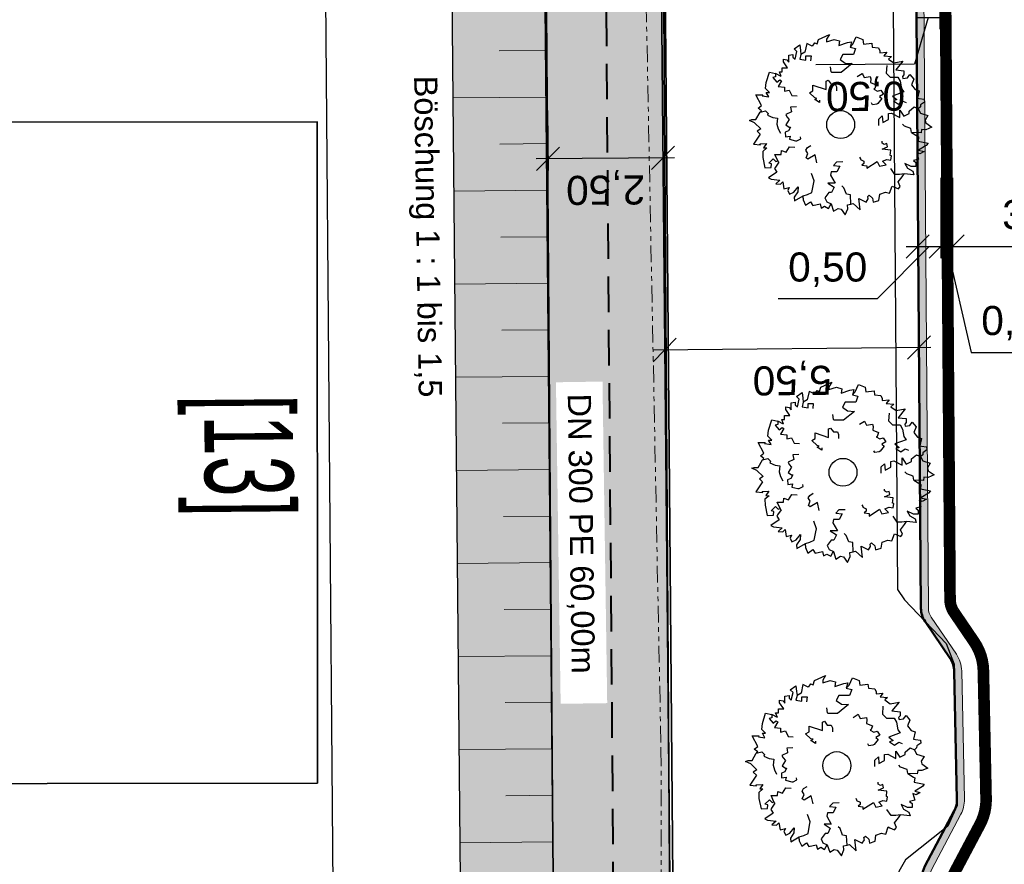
# Model space of a CAD drawing. Header units: metres. Extents: x 339653 to 341672, y 5744753 to 5747397.
# Tile 70 of 256: x 340475 to 340496, y 5745577 to 5745595. Entities that reach past the tile are written whole.
import ezdxf

# ---------------------------------------------------------------- set-up
doc = ezdxf.new("R2010")
doc.units = ezdxf.units.M
doc.header["$LTSCALE"] = 0.03
doc.header["$PDMODE"] = 3
doc.header["$PDSIZE"] = 0.5
doc.linetypes.add('ACAD_ISO12W100', pattern=[21, 12, -3, 0, -3, 0, -3])
doc.linetypes.add('STRICHLINIEX2', pattern=[38.1, 25.4, -12.7])
for name, color, linetype, lineweight in [('B-Baum', 83, 'Continuous', 25), ('B-Gebäude', 15, 'Continuous', 35), ('B-V-Strom', 80, 'ACAD_ISO12W100', 18), ('Flurstücke_Grenzpunkte', 7, 'Continuous', 25), ('Lagebezeichnungen', 7, 'Continuous', 25), ('P-Bemaßung', 4, 'Continuous', 25), ('P-Beschriftung', 3, 'Continuous', 35), ('P-Bord_hoch', 1, 'Continuous', 50), ('P-Bord_tief', 3, 'Continuous', 35), ('P-TR_Material', 6, 'Continuous', 18), ('P-V-Kanal_RW', 131, 'STRICHLINIEX2', 40), ('Siedlung', 7, 'Continuous', 25), ('Verkehr', 7, 'Continuous', 25)]:
    doc.layers.add(name, color=color, linetype=linetype, lineweight=lineweight)
for name, color, linetype in [('BAEUME__AKTUELLER_DATENSTAND_', 7, 'Continuous'), ('P-Markierung', 2, 'Continuous'), ('PF-Böschung_Damm', 91, 'Continuous'), ('PF-Gehweg', 41, 'Continuous'), ('PF-Gewässer-Entwässerungsmulde', 131, 'Continuous'), ('PF-Grünflache', 71, 'Continuous'), ('UMRINGE_FAHRBAHN', 7, 'Continuous'), ('UMRINGE_FLURSTUECKSABGRENZUNGEN', 7, 'Continuous'), ('UMRINGE_STRASSENTEILFLAECHEN__G', 7, 'Continuous')]:
    doc.layers.add(name, color=color, linetype=linetype)
doc.styles.add('DYN_DIM', font='arial.ttf')
doc.styles.add('Hausnummern NRW', font='arial.ttf', dxfattribs={"width": 0.595})
doc.styles.add('Text-Standard 66', font='arial.ttf')
doc.dimstyles.new('M50_Bemaßung 66', dxfattribs={"dimscale": 0.2, "dimtxt": 0.625, "dimasz": 0.5, "dimexe": 0.25, "dimexo": 0.25, "dimgap": 0.25, "dimtad": 1, "dimzin": 0, "dimtxsty": 'DYN_DIM', "dimblk": 'OBLIQUE', "dimcen": -1, "dimdle": 0.25, "dimclrt": 256, "dimaunit": 2, "dimazin": 0, "dimtfac": 0.75, "dimtmove": 1, "dimatfit": 2, "dimfxl": 1, "dimtvp": 1.5, "dimtolj": 1, "dimtzin": 0, "dimarcsym": 0})

# ---------------------------------------------------------------- blocks, each defined once
blk = doc.blocks.new('2C00108')
at = {"layer": 'B-Baum'}
for p, q in [((2.223, 3.668), (2.162, 3.605)), ((1.194, 3.495), (1.109, 3.447)), ((0.685, 2.973), (0.565, 3.039)), ((0.263, 2.233), (0.229, 2.208)), ((3.675, 2.318), (3.626, 2.281)), ((0.63, 1.133), (0.611, 1.164)), ((3.282, 0.821), (3.327, 0.882)), ((1.153, 0.361), (1.153, 0.408)), ((1.735, 0.202), (1.756, 0.237)), ((2.181, 0.231), (2.233, 0.246))]:
    blk.add_line(p, q, dxfattribs=at)
for points in [[(1.396, 3.695), (1.456, 3.674), (1.482, 3.768), (1.718, 3.874), (1.657, 3.774), (1.657, 3.718), (1.819, 3.768), (1.933, 3.736), (1.92, 3.637), (2.108, 3.705), (2.196, 3.718), (2.162, 3.605), (2.283, 3.574), (2.236, 3.449), (2.007, 3.449), (1.947, 3.337), (2.061, 3.262), (2.209, 3.249), (1.974, 3.062), (1.772, 3.062), (1.758, 3.074), (1.745, 3.181)], [(2.223, 3.668), (2.297, 3.824), (2.438, 3.768), (2.452, 3.668), (2.627, 3.687), (2.64, 3.605), (2.775, 3.587), (2.802, 3.524), (2.802, 3.48), (2.95, 3.499), (2.889, 3.418), (3.051, 3.405), (2.99, 3.349), (3.103, 3.265)], [(0.685, 2.973), (0.644, 3.073), (0.705, 3.073), (0.705, 3.16), (0.819, 3.16), (0.732, 3.291), (0.732, 3.347), (0.806, 3.329), (0.846, 3.279), (0.846, 3.429), (0.934, 3.447), (0.934, 3.391), (0.981, 3.347), (1.021, 3.51), (0.961, 3.566), (1.082, 3.653), (1.095, 3.529), (1.109, 3.447), (1.082, 3.347), (1.21, 3.322), (1.21, 3.416), (1.324, 3.416), (1.311, 3.31)], [(1.396, 3.695), (1.346, 3.624), (1.233, 3.679), (1.194, 3.495)], [(2.952, 3.213), (2.939, 3.045), (3.027, 2.957), (3.192, 2.957), (3.239, 2.87), (3.271, 2.709), (3.318, 2.641), (3.075, 2.549), (3.168, 2.476), (3.094, 2.451), (3.2, 2.382), (3.293, 2.441), (3.365, 2.414)], [(3.103, 3.265), (3.299, 3.303), (3.143, 3.113), (3.321, 3.094), (3.321, 3.008), (3.287, 2.974), (3.297, 2.931), (3.393, 2.946), (3.45, 3.018), (3.532, 2.917), (3.479, 2.797), (3.56, 2.696), (3.645, 2.663), (3.609, 2.505), (3.647, 2.5), (3.757, 2.485), (3.762, 2.423), (3.676, 2.361), (3.675, 2.318)], [(0.263, 2.233), (0.188, 2.296), (0.263, 2.352), (0.141, 2.577), (0.289, 2.577), (0.276, 2.558), (0.417, 2.539), (0.363, 2.633), (0.431, 2.633), (0.35, 2.714), (0.363, 2.845), (0.431, 3.064), (0.565, 3.039), (0.565, 2.964), (0.505, 2.952), (0.592, 2.852), (0.653, 2.902), (0.693, 2.883), (0.619, 2.758), (0.754, 2.746), (0.754, 2.658), (0.855, 2.683), (0.915, 2.564), (1.026, 2.56)], [(2.312, 2.972), (2.42, 3.041), (2.434, 3.013), (2.465, 2.951), (2.596, 2.975), (2.607, 2.924), (2.601, 2.845), (2.724, 2.795), (2.698, 2.712), (2.674, 2.7), (2.755, 2.657), (2.827, 2.679), (2.884, 2.595), (2.796, 2.544), (2.848, 2.501), (2.759, 2.393), (2.735, 2.381), (2.646, 2.364), (2.626, 2.404)], [(1.505, 2.466), (1.505, 2.416), (1.404, 2.479), (1.451, 2.504), (1.404, 2.516), (1.29, 2.622), (1.364, 2.666), (1.364, 2.785), (1.653, 2.691), (1.653, 2.872), (1.693, 2.891), (1.754, 2.81), (1.842, 2.81), (1.868, 2.754), (1.868, 2.666)], [(0.244, 1.852), (0.114, 1.977), (0, 2.027), (0.054, 2.046), (0.141, 2.046), (0.229, 2.208), (0.35, 2.233), (0.404, 2.177), (0.39, 2.14), (0.505, 2.09), (0.606, 2.077), (0.592, 1.952), (0.619, 1.852), (0.666, 1.759)], [(1.015, 2.321), (0.887, 2.313), (0.892, 2.282), (0.903, 2.214), (0.783, 2.156), (0.805, 2.109), (0.856, 2.048), (0.786, 1.935), (0.856, 1.883), (0.883, 1.888), (0.842, 1.805), (0.771, 1.78), (0.774, 1.68), (0.875, 1.69), (0.859, 1.624), (0.994, 1.59), (1.021, 1.594), (1.103, 1.633), (1.096, 1.676)], [(2.778, 1.919), (2.778, 2.056), (2.852, 2.125), (2.866, 1.987), (2.987, 2.05), (2.987, 2.175), (3.054, 2.187), (3.229, 2.094), (3.229, 2.25), (3.317, 2.118), (3.431, 2.175), (3.431, 2.231), (3.539, 2.318), (3.626, 2.281), (3.673, 2.187), (3.835, 2.137), (3.774, 2.037), (3.788, 1.975), (3.916, 1.887), (3.788, 1.831), (3.7, 1.837), (3.687, 1.762), (3.485, 1.769), (3.471, 1.856), (3.33, 1.906), (3.29, 1.95)], [(0.244, 1.852), (0.165, 1.797), (0.233, 1.734), (0.091, 1.522), (0.239, 1.507), (0.227, 1.527), (0.369, 1.533), (0.307, 1.444), (0.374, 1.438), (0.286, 1.365), (0.287, 1.233), (0.333, 1.009), (0.469, 1.021), (0.476, 1.096), (0.417, 1.114), (0.514, 1.205), (0.569, 1.15), (0.611, 1.164), (0.55, 1.296), (0.685, 1.295), (0.693, 1.383), (0.791, 1.348), (0.863, 1.46), (0.978, 1.454)], [(3.485, 1.769), (3.609, 1.694), (3.636, 1.675), (3.623, 1.582), (3.838, 1.544), (3.798, 1.494), (3.636, 1.394), (3.751, 1.363), (3.663, 1.313), (3.596, 1.338), (3.636, 1.195), (3.522, 1.17), (3.576, 1.126), (3.576, 1.038), (3.475, 1.038), (3.34, 1.107), (3.394, 1.007), (3.509, 0.938), (3.535, 0.864), (3.327, 0.882), (3.226, 0.87), (3.125, 0.87), (3.035, 0.995)], [(1.452, 1.119), (1.411, 1.292), (1.256, 1.199), (1.219, 1.224), (1.258, 1.318), (1.213, 1.393), (1.247, 1.445), (1.322, 1.49)], [(2.366, 1.238), (2.385, 1.207), (2.385, 1.188), (2.459, 1.157), (2.459, 1.107), (2.419, 1.069), (2.52, 1.057), (2.52, 1.001), (2.748, 1.15), (2.796, 1.05), (2.937, 1.075), (2.863, 1.157), (2.95, 1.188), (3.038, 1.175), (3.051, 1.269), (3.024, 1.275), (3.038, 1.394), (2.849, 1.413), (2.964, 1.463), (2.95, 1.531), (2.897, 1.513), (2.849, 1.544), (2.849, 1.581)], [(0.63, 1.133), (0.558, 1.028), (0.541, 0.999), (0.592, 0.92), (0.412, 0.796), (0.47, 0.767), (0.658, 0.744), (0.567, 0.668), (0.668, 0.659), (0.718, 0.71), (0.742, 0.562), (0.856, 0.587), (0.825, 0.525), (0.862, 0.446), (0.953, 0.488), (1.047, 0.606), (1.04, 0.493), (0.965, 0.383), (0.971, 0.304), (1.153, 0.408), (1.25, 0.438), (1.342, 0.48), (1.377, 0.662), (1.391, 0.729), (1.333, 0.888)], [(2.009, 1.137), (1.872, 1.135), (1.805, 1.059), (1.942, 1.048), (1.882, 0.926), (1.757, 0.924), (1.745, 0.856), (1.842, 0.683), (1.686, 0.68), (1.819, 0.595), (1.764, 0.48), (1.708, 0.479), (1.622, 0.37), (1.661, 0.283), (1.756, 0.237), (1.808, 0.077), (1.907, 0.139), (1.97, 0.126), (2.06, 0), (2.114, 0.129), (2.106, 0.216), (2.181, 0.231), (2.171, 0.433), (2.083, 0.445), (2.031, 0.585), (1.987, 0.625)], [(2.233, 0.246), (2.379, 0.11), (2.348, 0.353), (2.508, 0.275), (2.554, 0.348), (2.544, 0.394), (2.575, 0.425), (2.648, 0.362), (2.659, 0.271), (2.781, 0.313), (2.8, 0.442), (2.923, 0.485), (3.013, 0.467), (3.066, 0.621), (3.101, 0.604), (3.202, 0.558), (3.239, 0.608), (3.199, 0.707), (3.282, 0.821)], [(1.153, 0.361), (1.153, 0.327), (1.207, 0.206), (1.31, 0.283), (1.36, 0.201), (1.518, 0.239), (1.545, 0.146), (1.616, 0.185), (1.698, 0.141), (1.735, 0.202)]]:
    blk.add_lwpolyline(points, dxfattribs=at)
blk.add_circle((1.961, 1.94), 0.3, dxfattribs=at)
blk = doc.blocks.new('CIRCLE')
at = {"layer": 'B-Baum'}
blk.add_blockref('2C00108', (-1.978, -1.95), dxfattribs=at)
blk = doc.blocks.new('*D151')
at = {"layer": 'Defpoints', "color": 0, "transparency": 16777216}
for p in [(340494.285, 5745596.373), (340494.785, 5745596.377), (340494.797, 5745594.886)]:
    blk.add_point(p, dxfattribs=at)
at = {"layer": 'P-Bemaßung', "color": 0, "lineweight": -2, "transparency": 16777216}
for p, q in [((340494.287, 5745596.123), (340494.299, 5745594.632)), ((340494.787, 5745596.127), (340494.799, 5745594.636)), ((340494.547, 5745594.884), (340494.255, 5745593.881)), ((340494.297, 5745594.882), (340494.797, 5745594.886)), ((340494.297, 5745594.882), (340494.797, 5745594.886)), ((340494.255, 5745593.881), (340492.134, 5745593.864))]:
    blk.add_line(p, q, dxfattribs=at)
at = {"layer": 'P-Bemaßung', "transparency": 16777216, "insert": (340493.2, 5745593.247), "char_height": 0.625, "attachment_point": 5, "rotation": 180.4661, "style": 'DYN_DIM'}
blk.add_mtext('\\A1;0,50', dxfattribs=at)
blk = doc.blocks.new('_Oblique')
at = {"color": 0, "lineweight": -2}
blk.add_line((-0.5, -0.5), (0.5, 0.5), dxfattribs=at)
blk = doc.blocks.new('*D153')
at = {"layer": 'Defpoints', "color": 0, "transparency": 16777216}
for p in [(340486.37, 5745593.139), (340488.839, 5745593.158), (340486.38, 5745591.849)]:
    blk.add_point(p, dxfattribs=at)
at = {"layer": 'P-Bemaßung', "color": 0, "lineweight": -2, "transparency": 16777216}
for p, q in [((340486.372, 5745592.889), (340486.382, 5745591.599)), ((340488.841, 5745592.908), (340488.851, 5745591.618)), ((340489.099, 5745591.87), (340486.13, 5745591.847))]:
    blk.add_line(p, q, dxfattribs=at)
at = {"layer": 'P-Bemaßung', "color": 0, "lineweight": -2, "transparency": 16777216, "xscale": 0.5, "yscale": 0.5, "zscale": 0.5}
for p, rotation in [((340486.38, 5745591.849), 180.4420648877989), ((340488.849, 5745591.868), 0.4420648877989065)]:
    blk.add_blockref('_Oblique', p, dxfattribs=dict(at, rotation=rotation))
at = {"layer": 'P-Bemaßung', "transparency": 16777216, "insert": (340487.619, 5745591.233), "char_height": 0.625, "attachment_point": 5, "rotation": 180.4421, "style": 'DYN_DIM'}
blk.add_mtext('\\A1;2,50', dxfattribs=at)
blk = doc.blocks.new('*D160')
at = {"layer": 'Defpoints', "color": 0, "transparency": 16777216}
for p in [(340494.32, 5745591.689), (340494.82, 5745591.689), (340494.82, 5745589.967)]:
    blk.add_point(p, dxfattribs=at)
at = {"layer": 'P-Bemaßung', "color": 0, "lineweight": -2, "transparency": 16777216}
for p, q in [((340494.32, 5745591.439), (340494.32, 5745589.717)), ((340494.82, 5745591.439), (340494.82, 5745589.717)), ((340494.57, 5745589.967), (340493.449, 5745588.841)), ((340494.07, 5745589.967), (340495.07, 5745589.967)), ((340493.449, 5745588.841), (340491.327, 5745588.841))]:
    blk.add_line(p, q, dxfattribs=at)
at = {"layer": 'P-Bemaßung', "color": 0, "lineweight": -2, "transparency": 16777216, "xscale": 0.5, "yscale": 0.5, "zscale": 0.5, "rotation": 180}
blk.add_blockref('_Oblique', (340494.32, 5745589.967), dxfattribs=at)
at = {"layer": 'P-Bemaßung', "color": 0, "lineweight": -2, "transparency": 16777216, "xscale": 0.5, "yscale": 0.5, "zscale": 0.5}
blk.add_blockref('_Oblique', (340494.82, 5745589.967), dxfattribs=at)
at = {"layer": 'P-Bemaßung', "transparency": 16777216, "insert": (340492.388, 5745589.466), "char_height": 0.625, "attachment_point": 5, "style": 'DYN_DIM'}
blk.add_mtext('\\A1;0,50', dxfattribs=at)
blk = doc.blocks.new('*D161')
at = {"layer": 'Defpoints', "color": 0, "transparency": 16777216}
for p in [(340494.82, 5745591.689), (340495.07, 5745591.689), (340495.07, 5745589.967)]:
    blk.add_point(p, dxfattribs=at)
at = {"layer": 'P-Bemaßung', "color": 0, "lineweight": -2, "transparency": 16777216}
for p, q in [((340494.82, 5745591.439), (340494.82, 5745589.717)), ((340495.07, 5745591.439), (340495.07, 5745589.717)), ((340494.82, 5745589.967), (340495.07, 5745589.967)), ((340494.82, 5745589.967), (340495.07, 5745589.967)), ((340494.945, 5745589.967), (340495.471, 5745587.69)), ((340495.471, 5745587.69), (340497.599, 5745587.69))]:
    blk.add_line(p, q, dxfattribs=at)
at = {"layer": 'P-Bemaßung', "transparency": 16777216, "insert": (340496.535, 5745588.316), "char_height": 0.625, "attachment_point": 5, "style": 'DYN_DIM'}
blk.add_mtext('\\A1;0,25', dxfattribs=at)
blk = doc.blocks.new('*D162')
at = {"layer": 'Defpoints', "color": 0, "transparency": 16777216}
for p in [(340495.07, 5745591.689), (340498.899, 5745591.689), (340498.899, 5745589.967)]:
    blk.add_point(p, dxfattribs=at)
at = {"layer": 'P-Bemaßung', "color": 0, "lineweight": -2, "transparency": 16777216}
for p, q in [((340495.07, 5745591.439), (340495.07, 5745589.717)), ((340498.899, 5745591.439), (340498.899, 5745589.717)), ((340494.82, 5745589.967), (340499.149, 5745589.967))]:
    blk.add_line(p, q, dxfattribs=at)
at = {"layer": 'P-Bemaßung', "color": 0, "lineweight": -2, "transparency": 16777216, "xscale": 0.5, "yscale": 0.5, "zscale": 0.5, "rotation": 180}
blk.add_blockref('_Oblique', (340495.07, 5745589.967), dxfattribs=at)
at = {"layer": 'P-Bemaßung', "color": 0, "lineweight": -2, "transparency": 16777216, "xscale": 0.5, "yscale": 0.5, "zscale": 0.5}
blk.add_blockref('_Oblique', (340498.899, 5745589.967), dxfattribs=at)
at = {"layer": 'P-Bemaßung', "transparency": 16777216, "insert": (340496.985, 5745590.592), "char_height": 0.625, "attachment_point": 5, "style": 'DYN_DIM'}
blk.add_mtext('\\A1;3,83', dxfattribs=at)
blk = doc.blocks.new('*D170')
at = {"layer": 'Defpoints', "color": 0, "transparency": 16777216}
for p in [(340488.88, 5745588.691), (340494.342, 5745588.742), (340488.889, 5745587.742)]:
    blk.add_point(p, dxfattribs=at)
at = {"layer": 'P-Bemaßung', "color": 0, "lineweight": -2, "transparency": 16777216}
for p, q in [((340494.345, 5745588.492), (340494.353, 5745587.543)), ((340488.883, 5745588.441), (340488.892, 5745587.492)), ((340494.601, 5745587.795), (340488.639, 5745587.74))]:
    blk.add_line(p, q, dxfattribs=at)
at = {"layer": 'P-Bemaßung', "color": 0, "lineweight": -2, "transparency": 16777216, "xscale": 0.5, "yscale": 0.5, "zscale": 0.5}
for p, rotation in [((340494.351, 5745587.793), 0.532397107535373), ((340488.889, 5745587.742), 180.5323971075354)]:
    blk.add_blockref('_Oblique', p, dxfattribs=dict(at, rotation=rotation))
at = {"layer": 'P-Bemaßung', "transparency": 16777216, "insert": (340491.626, 5745587.142), "char_height": 0.625, "attachment_point": 5, "rotation": 180.5324, "style": 'DYN_DIM'}
blk.add_mtext('\\A1;5,50', dxfattribs=at)
blk = doc.blocks.new('*D194')
at = {"layer": 'Defpoints', "color": 0, "transparency": 16777216}
for p in [(340487.525, 5745607.604), (340488.064, 5745541.511), (340482.045, 5745541.462)]:
    blk.add_point(p, dxfattribs=at)
at = {"layer": 'P-Bemaßung', "color": 0, "lineweight": -2, "transparency": 16777216}
for p, q in [((340481.504, 5745607.805), (340482.047, 5745541.212)), ((340487.275, 5745607.602), (340481.256, 5745607.553)), ((340487.814, 5745541.509), (340481.795, 5745541.46))]:
    blk.add_line(p, q, dxfattribs=at)
at = {"layer": 'P-Bemaßung', "color": 0, "lineweight": -2, "transparency": 16777216, "xscale": 0.5, "yscale": 0.5, "zscale": 0.5}
for p, rotation in [((340481.506, 5745607.555), 90.46716149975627), ((340482.045, 5745541.462), 270.4671614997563)]:
    blk.add_blockref('_Oblique', p, dxfattribs=dict(at, rotation=rotation))
at = {"layer": 'P-Bemaßung', "transparency": 16777216, "insert": (340482.401, 5745574.514), "char_height": 0.625, "attachment_point": 5, "rotation": 270.4672, "style": 'DYN_DIM'}
blk.add_mtext('\\A1;65,00', dxfattribs=at)
blk = doc.blocks.new('*D206')
at = {"layer": 'Defpoints', "color": 0, "transparency": 16777216}
for p in [(340493.692, 5745609.166), (340503.907, 5745470.497), (340494.732, 5745470.428)]:
    blk.add_point(p, dxfattribs=at)
at = {"layer": 'P-Bemaßung', "color": 0, "lineweight": -2, "transparency": 16777216}
for p, q in [((340502.865, 5745609.485), (340503.908, 5745470.247)), ((340493.942, 5745609.168), (340503.117, 5745609.236)), ((340494.982, 5745470.43), (340504.156, 5745470.499))]:
    blk.add_line(p, q, dxfattribs=at)
at = {"layer": 'P-Bemaßung', "color": 0, "lineweight": -2, "transparency": 16777216, "xscale": 0.5, "yscale": 0.5, "zscale": 0.5}
for p, rotation in [((340502.867, 5745609.235), 90.42931702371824), ((340503.907, 5745470.497), 270.4293170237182)]:
    blk.add_blockref('_Oblique', p, dxfattribs=dict(at, rotation=rotation))
at = {"layer": 'P-Bemaßung', "transparency": 16777216, "insert": (340504.012, 5745539.87), "char_height": 0.625, "attachment_point": 5, "rotation": 270.4293, "style": 'DYN_DIM'}
blk.add_mtext('\\A1;140,00', dxfattribs=at)

msp = doc.modelspace()

# ---------------------------------------------------------------- hatches: boundary and pattern name
at = {"layer": 'PF-Böschung_Damm'}
h = msp.add_hatch(color=256, dxfattribs=at)
h.dxf.hatch_style = 1
h.paths.add_polyline_path([(340484.19, 5745609.155), (340484.523, 5745573.308), (340486.523, 5745573.324), (340486.247, 5745609.172), (340484.19, 5745609.205)])
at = {"layer": 'PF-Gehweg'}
h = msp.add_hatch(color=256, dxfattribs=at)
h.dxf.hatch_style = 1
h.paths.add_polyline_path([(340488.69, 5745609.144), (340489.081, 5745567.72), (340489.989, 5745468.454), (340491.994, 5745468.472), (340492.277, 5745437.572), (340489.783, 5745436.934), (340489.517, 5745465.968), (340487.517, 5745465.931), (340486.581, 5745567.696), (340486.523, 5745573.324), (340486.194, 5745609.174)])
at = {"layer": 'PF-Gewässer-Entwässerungsmulde'}
h = msp.add_hatch(color=256, dxfattribs=at)
h.dxf.hatch_style = 1
h.paths.add_polyline_path([(340494.391, 5745582.188, 0.14859), (340494.478, 5745581.911), (340495.019, 5745581.115, -0.145115), (340495.106, 5745580.845), (340495.164, 5745578.087, -0.127686), (340495.106, 5745577.843), (340494.476, 5745576.653, 0.124319), (340494.418, 5745576.415), (340495.205, 5745475.835), (340495.365, 5745475.844), (340494.578, 5745576.416, -0.124319), (340494.617, 5745576.578), (340495.247, 5745577.768, 0.127686), (340495.324, 5745578.09), (340495.266, 5745580.848, 0.145115), (340495.151, 5745581.205), (340494.61, 5745582.001, -0.14859), (340494.551, 5745582.189), (340494.353, 5745608.671, 0.416741), (340493.683, 5745609.326), (340493.689, 5745609.166, -0.414272), (340494.193, 5745608.67)])

# ---------------------------------------------------------------- linework, layer by layer
at = {"layer": 'B-Gebäude'}
msp.add_polyline3d([(340440.209, 5745592.61, 0), (340440.219, 5745578.389, 0), (340451.041, 5745578.442, 0), (340458.192, 5745578.411, 0), (340481.43, 5745578.439, 0), (340481.422, 5745592.644, 0), (340440.209, 5745592.61, 0)], dxfattribs=at)
at = {"layer": 'B-V-Strom'}
msp.add_lwpolyline([(340486.768, 5745884.091), (340486.631, 5745884.217), (340486.768, 5745884.091), (340487.331, 5745880.878), (340487.982, 5745874.557), (340488.524, 5745868.914), (340488.999, 5745862.777), (340489.554, 5745850.601), (340489.946, 5745831.606), (340489.946, 5745820.322), (340490.216, 5745783.413), (340490.227, 5745757.79), (340490.233, 5745741.18), (340490.283, 5745731.915), (340490.106, 5745688.337), (340490.28, 5745668.756), (340488.217, 5745668.641), (340488.573, 5745638.522), (340488.74, 5745613.853), (340488.218, 5745608.901), (340488.807, 5745579.159), (340488.956, 5745527.008), (340489.709, 5745472.45), (340490.043, 5745436.166)], dxfattribs=at)
at = {"layer": 'Flurstücke_Grenzpunkte', "color": 83}
msp.add_lwpolyline([(340489.369, 5745521.875), (340489.099, 5745571.009), (340489.088, 5745573.015), (340488.78, 5745609.13), (340488.759, 5745611.63), (340488.74, 5745613.851), (340490.639, 5745615.533), (340490.619, 5745617.592), (340490.132, 5745666.455), (340493.039, 5745680.005), (340492.82, 5745706.151), (340492.133, 5745788.36)], dxfattribs=at)
msp.add_lwpolyline([(340321.666, 5745601.944), (340321.66, 5745611.873), (340341.263, 5745611.551), (340349.496, 5745611.416), (340488.78, 5745609.13), (340489.088, 5745573.015), (340426.554, 5745567.493), (340381.729, 5745578.54), (340356.796, 5745584.685), (340348.924, 5745588.552)], close=True, dxfattribs=at)
at = {"layer": 'P-Bord_hoch'}
msp.add_lwpolyline([(340493.692, 5745609.166), (340493.692, 5745609.166, -0.412532), (340494.193, 5745608.67), (340494.391, 5745582.188, 0.14859), (340494.478, 5745581.911), (340495.019, 5745581.115, -0.145115), (340495.106, 5745580.845), (340495.164, 5745578.087, -0.127686), (340495.106, 5745577.843), (340494.476, 5745576.653, 0.124319), (340494.418, 5745576.415), (340495.209, 5745475.349)], format="xyb", dxfattribs=at)
at = {"layer": 'P-Bord_tief'}
msp.add_lwpolyline([(340488.69, 5745609.144), (340489.023, 5745573.35)], dxfattribs=at)
at = {"layer": 'P-Markierung', "color": 10, "const_width": 0.25}
msp.add_lwpolyline([(340494.82, 5745608.498), (340495.015, 5745582.383, 0.14859), (340495.102, 5745582.105), (340495.536, 5745581.467, -0.145115), (340495.731, 5745580.858), (340495.789, 5745578.1, -0.127686), (340495.658, 5745577.55), (340495.102, 5745576.5, 0.124319), (340495.044, 5745576.262), (340495.075, 5745572.281)], format="xyb", dxfattribs=at)
at = {"layer": 'P-TR_Material'}
for p, q in [((340486.331, 5745594.174), (340485.33, 5745594.165)), ((340486.341, 5745593.175), (340484.339, 5745593.156)), ((340486.35, 5745592.175), (340485.349, 5745592.165)), ((340486.359, 5745591.175), (340484.357, 5745591.156)), ((340486.368, 5745590.175), (340485.367, 5745590.165)), ((340486.377, 5745589.175), (340484.376, 5745589.156)), ((340486.387, 5745588.175), (340485.386, 5745588.165)), ((340486.396, 5745587.175), (340484.394, 5745587.156)), ((340486.405, 5745586.175), (340485.404, 5745586.166)), ((340486.414, 5745585.175), (340484.413, 5745585.156)), ((340486.423, 5745584.175), (340485.423, 5745584.166)), ((340486.433, 5745583.175), (340484.432, 5745583.156)), ((340486.442, 5745582.175), (340485.441, 5745582.166)), ((340486.469, 5745579.175), (340484.469, 5745579.157)), ((340486.479, 5745578.175), (340485.478, 5745578.166)), ((340486.488, 5745577.175), (340484.487, 5745577.157))]:
    msp.add_line(p, q, dxfattribs=at)
msp.add_lwpolyline([(340484.19, 5745609.205), (340484.523, 5745573.308)], dxfattribs=at)
msp.add_lwpolyline([(340493.683, 5745609.326), (340493.692, 5745609.326, -0.412532), (340494.353, 5745608.671), (340494.551, 5745582.189, 0.14859), (340494.61, 5745582.001), (340495.151, 5745581.205, -0.145115), (340495.266, 5745580.848), (340495.324, 5745578.09, -0.127686), (340495.247, 5745577.768), (340494.617, 5745576.578, 0.124319), (340494.578, 5745576.416), (340495.368, 5745475.417)], format="xyb", dxfattribs=at)
at = {"layer": 'P-V-Kanal_RW'}
msp.add_lwpolyline([(340487.525, 5745607.604), (340488.064, 5745541.511), (340488.529, 5745481.683)], dxfattribs=at)
at = {"layer": 'Siedlung', "color": 83}
msp.add_lwpolyline([(340349.496, 5745611.416), (340488.78, 5745609.13), (340489.088, 5745573.015), (340489.099, 5745571.009), (340489.369, 5745521.875), (340448.98, 5745538.135)], dxfattribs=at)
at = {"layer": 'UMRINGE_FAHRBAHN', "color": 83}
msp.add_polyline3d([(340493.352, 5745609.912, 0), (340493.686, 5745609.614, 0), (340493.888, 5745582.594, 0), (340494.039, 5745582.378, 0), (340494.931, 5745581.44, 0), (340495.103, 5745580.993, 0), (340495.167, 5745577.957, 0), (340494.968, 5745577.515, 0), (340494.057, 5745576.792, 0), (340493.917, 5745576.537, 0), (340494.084, 5745562.107, 0), (340499.919, 5745562.177, 0), (340499.811, 5745572.451, 0), (340499.783, 5745576.466, 0), (340499.576, 5745576.915, 0), (340498.739, 5745577.72, 0), (340498.629, 5745577.955, 0), (340498.593, 5745580.949, 0), (340498.703, 5745581.195, 0), (340499.56, 5745582.061, 0), (340499.728, 5745582.364, 0), (340499.193, 5745645.927, 0)], dxfattribs=at)
msp.add_polyline3d([(340493.352, 5745609.912, 0), (340493.686, 5745609.614, 0), (340493.888, 5745582.594, 0), (340494.039, 5745582.378, 0), (340494.931, 5745581.44, 0), (340495.103, 5745580.993, 0), (340495.167, 5745577.957, 0), (340494.968, 5745577.515, 0), (340494.057, 5745576.792, 0), (340493.917, 5745576.537, 0), (340494.084, 5745562.107, 0), (340499.919, 5745562.177, 0), (340499.811, 5745572.451, 0), (340499.783, 5745576.466, 0), (340499.576, 5745576.915, 0), (340498.739, 5745577.72, 0), (340498.629, 5745577.955, 0), (340498.593, 5745580.949, 0), (340498.703, 5745581.195, 0), (340499.56, 5745582.061, 0), (340499.728, 5745582.364, 0), (340499.193, 5745645.927, 0)], dxfattribs=at)
at = {"layer": 'UMRINGE_FLURSTUECKSABGRENZUNGEN', "color": 83}
for points in [[(340492.133, 5745788.36, 0), (340493.039, 5745680.005, 0), (340490.132, 5745666.455, 0), (340490.615, 5745617.59, 0), (340490.636, 5745615.529, 0), (340488.74, 5745613.853, 0), (340488.755, 5745611.631, 0), (340488.772, 5745609.132, 0), (340488.83, 5745600.514, 0), (340489.026, 5745571.165, 0), (340489.039, 5745569.162, 0), (340489.386, 5745515.913, 0)], [(340492.133, 5745788.36, 0), (340493.039, 5745680.005, 0), (340490.132, 5745666.455, 0), (340490.615, 5745617.59, 0), (340490.636, 5745615.529, 0), (340488.74, 5745613.853, 0), (340488.755, 5745611.631, 0), (340488.772, 5745609.132, 0), (340488.83, 5745600.514, 0), (340489.026, 5745571.165, 0), (340489.039, 5745569.162, 0), (340489.386, 5745515.913, 0)], [(340471.931, 5745609.635, 0), (340471.885, 5745609.637, 0), (340471.895, 5745607.756, 0), (340471.905, 5745605.82, 0), (340472.009, 5745586.267, 0), (340350.803, 5745586.692, 0), (340356.291, 5745583.977, 0), (340381.264, 5745577.909, 0), (340426.255, 5745566.976, 0), (340489.026, 5745571.165, 0), (340488.83, 5745600.514, 0), (340488.772, 5745609.132, 0), (340488.755, 5745611.631, 0), (340486.291, 5745608.392, 0), (340486.659, 5745608.112, 0), (340487.099, 5745603.592, 0), (340487.207, 5745601.083, 0), (340486.867, 5745601.158, 0), (340486.328, 5745601.074, 0), (340485.706, 5745603.95, 0), (340485.771, 5745607.463, 0), (340483.235, 5745609.469, 0), (340471.931, 5745609.635, 0)], [(340350.803, 5745586.692, 0), (340356.291, 5745583.977, 0), (340381.264, 5745577.909, 0), (340388.06, 5745576.258, 0), (340426.255, 5745566.976, 0), (340489.026, 5745571.165, 0), (340488.83, 5745600.514, 0), (340488.772, 5745609.132, 0), (340488.755, 5745611.631, 0), (340486.291, 5745608.392, 0), (340486.659, 5745608.112, 0), (340487.099, 5745603.592, 0), (340487.207, 5745601.083, 0), (340486.867, 5745601.158, 0), (340486.328, 5745601.074, 0), (340485.706, 5745603.95, 0), (340485.771, 5745607.463, 0), (340483.235, 5745609.469, 0), (340471.931, 5745609.635, 0), (340471.885, 5745609.637, 0), (340471.905, 5745605.82, 0), (340472.009, 5745586.267, 0), (340350.803, 5745586.692, 0)], [(340488.755, 5745611.631, 0), (340488.772, 5745609.132, 0), (340488.83, 5745600.514, 0), (340489.026, 5745571.165, 0), (340489.039, 5745569.162, 0), (340489.41, 5745512.263, 0)]]:
    msp.add_polyline3d(points, dxfattribs=at)
at = {"layer": 'UMRINGE_STRASSENTEILFLAECHEN__G', "color": 83}
msp.add_polyline3d([(340493.352, 5745609.912, 0), (340493.686, 5745609.614, 0), (340493.888, 5745582.594, 0), (340494.039, 5745582.378, 0), (340494.931, 5745581.44, 0), (340495.103, 5745580.993, 0), (340495.167, 5745577.957, 0), (340494.968, 5745577.515, 0), (340494.057, 5745576.792, 0), (340493.917, 5745576.537, 0), (340494.084, 5745562.107, 0), (340499.919, 5745562.177, 0), (340499.811, 5745572.451, 0), (340499.783, 5745576.466, 0), (340499.576, 5745576.915, 0), (340498.739, 5745577.72, 0), (340498.629, 5745577.955, 0), (340498.593, 5745580.949, 0), (340498.703, 5745581.195, 0), (340499.56, 5745582.061, 0), (340499.728, 5745582.364, 0), (340499.193, 5745645.927, 0)], dxfattribs=at)
at = {"layer": 'Verkehr', "color": 83}
msp.add_lwpolyline([(340489.369, 5745521.875), (340489.099, 5745571.009), (340489.088, 5745573.015), (340488.78, 5745609.13), (340488.759, 5745611.63), (340488.74, 5745613.851), (340490.639, 5745615.533), (340490.619, 5745617.592), (340490.132, 5745666.455), (340493.039, 5745680.005), (340492.82, 5745706.151), (340492.133, 5745788.36)], dxfattribs=at)

# ---------------------------------------------------------------- block references
at = {"layer": 'BAEUME__AKTUELLER_DATENSTAND_', "color": 83, "zscale": 0.5027541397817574}
for p in [(340492.683, 5745592.593), (340492.733, 5745585.124), (340492.601, 5745578.824)]:
    msp.add_blockref('CIRCLE', p, dxfattribs=at)

# ---------------------------------------------------------------- texts
at = {"layer": 'Lagebezeichnungen', "color": 83, "insert": (340479.67, 5745585.47), "char_height": 1.9, "attachment_point": 5, "rotation": 270.4886, "line_spacing_factor": 0.69, "style": 'Hausnummern NRW'}
msp.add_mtext('[13]', dxfattribs=at)

# ---------------------------------------------------------------- dimensions: what is measured, and where the dimension line sits
at = {"layer": 'P-Bemaßung'}
for p1, p2, distance, text, picture, middle in [((340493.692, 5745609.166), (340494.732, 5745470.428), 9.175, '140,00', '*D206', (340504.012, 5745539.87)), ((340494.285, 5745596.373), (340494.785, 5745596.377), -1.492, '0,50', '*D151', (340494.01, 5745593.253)), ((340488.839, 5745593.158), (340486.37, 5745593.139), 1.29, '2,50', '*D153', (340487.619, 5745591.233)), ((340494.342, 5745588.742), (340488.88, 5745588.691), 0.949, '5,50', '*D170', (340491.626, 5745587.142))]:
    dim = msp.add_aligned_dim(p1=p1, p2=p2, distance=distance, text=text, dimstyle='M50_Bemaßung 66', override={"dimscale": 1}, dxfattribs=at)
    dim.commit()
    dim.dimension.update_dxf_attribs({"geometry": picture, "text_midpoint": middle})
for base, p1, p2, picture, middle in [((340494.82, 5745589.967), (340494.32, 5745591.689), (340494.82, 5745591.689), '*D160', (340493.199, 5745588.841)), ((340495.07, 5745589.967), (340494.82, 5745591.689), (340495.07, 5745591.689), '*D161', (340495.721, 5745587.69))]:
    dim = msp.add_linear_dim(base=base, p1=p1, p2=p2, angle=0, dimstyle='M50_Bemaßung 66', override={"dimscale": 1}, dxfattribs=at)
    dim.commit()
    dim.dimension.update_dxf_attribs({"geometry": picture, "text_midpoint": middle, "dimtype": 161})
dim = msp.add_aligned_dim(p1=(340495.07, 5745591.689), p2=(340498.899, 5745591.689), distance=-1.722, dimstyle='M50_Bemaßung 66', override={"dimscale": 1}, dxfattribs=at)
dim.commit()
dim.dimension.update_dxf_attribs({"geometry": '*D162', "text_midpoint": (340496.985, 5745590.592)})

# ---------------------------------------------------------------- next in the draw order: texts
at = {"layer": 'P-Beschriftung', "insert": (340487.305, 5745586.809), "char_height": 0.5, "attachment_point": 1, "rotation": 270.8386, "style": 'Text-Standard 66', "bg_fill": 3, "box_fill_scale": 1.5, "bg_fill_color": 256, "bg_fill_transparency": 0}
msp.add_mtext_dynamic_manual_height_columns('DN 300 PE 60,00m', width=6.40816, gutter_width=2.5, heights=[0], dxfattribs=at)

# ---------------------------------------------------------------- next in the draw order: linework, layer by layer
at = {"layer": 'P-Bord_tief'}
msp.add_lwpolyline([(340486.194, 5745609.174), (340486.523, 5745573.327)], dxfattribs=at)
at = {"layer": 'P-TR_Material'}
for p, q in [((340486.451, 5745581.175), (340484.45, 5745581.156)), ((340486.46, 5745580.175), (340485.46, 5745580.166))]:
    msp.add_line(p, q, dxfattribs=at)
at = {"layer": 'PF-Grünflache'}
msp.add_lwpolyline([(340484.19, 5745609.155), (340484.523, 5745573.308), (340486.523, 5745573.324), (340486.247, 5745609.172), (340484.19, 5745609.205)], close=True, dxfattribs=at)

# ---------------------------------------------------------------- next in the draw order: texts
at = {"layer": 'P-Beschriftung', "insert": (340484.005, 5745593.638), "char_height": 0.5, "attachment_point": 1, "rotation": 270.8386, "style": 'Text-Standard 66', "bg_fill": 3, "box_fill_scale": 1.5, "bg_fill_color": 256, "bg_fill_transparency": 0}
msp.add_mtext_dynamic_manual_height_columns('Böschung 1 : 1 bis 1,5', width=7.03511, gutter_width=2.5, heights=[0], dxfattribs=at)

# ---------------------------------------------------------------- next in the draw order: dimensions: what is measured, and where the dimension line sits
at = {"layer": 'P-Bemaßung'}
dim = msp.add_aligned_dim(p1=(340487.525, 5745607.604), p2=(340488.064, 5745541.511), distance=-6.019, text='65,00', dimstyle='M50_Bemaßung 66', override={"dimscale": 1}, dxfattribs=at)
dim.commit()
dim.dimension.update_dxf_attribs({"geometry": '*D194', "text_midpoint": (340482.401, 5745574.514)})

doc.saveas('drawing.dxf')
